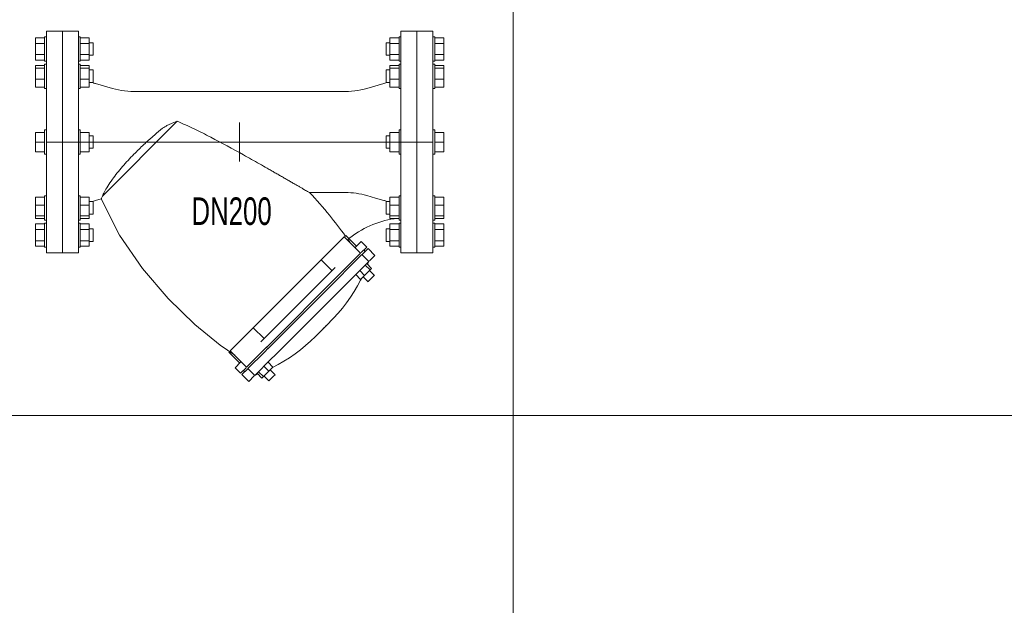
# Model space of a CAD drawing. Header units: millimetres. Extents: x 2339 to 23224, y 1509 to 18979.
# Tile 33 of 124: x 11291 to 13092, y 3862 to 4933. Entities that reach past the tile are written whole.
import ezdxf

# ---------------------------------------------------------------- set-up
doc = ezdxf.new("R2010")
doc.units = ezdxf.units.MM
doc.set_wipeout_variables(frame=1)
doc.layers.get('0').update_dxf_attribs({"lineweight": 0})
doc.styles.add('DISOCP', font='disocp.shx', dxfattribs={"width": 0.6})

# ---------------------------------------------------------------- blocks, each defined once
blk = doc.blocks.new('*U213')
for p, q in [((-200, 125), (-218, 125)), ((-218, -125), (-218, 125)), ((-200, 125), (-200, -125)), ((-182, 125), (-200, 125)), ((-200, -125), (-200, 125)), ((-182, 125), (-182, -125)), ((200, 125), (182, 125)), ((182, -125), (182, 125)), ((218, 125), (200, 125)), ((200, -125), (200, 125)), ((200, 125), (200, -125)), ((218, 125), (218, -125)), ((-230.4, 111.3), (-230.4, 117.6)), ((-220.1, 117.6), (-230.4, 117.6)), ((-230.4, 98.7), (-230.4, 111.3)), ((-220.1, 111.3), (-230.4, 111.3)), ((-218, 118.7), (-220.1, 118.7)), ((-220.1, 105), (-220.1, 118.7)), ((-179.9, 118.7), (-182, 118.7)), ((-179.9, 118.7), (-179.9, 105)), ((-169.6, 117.6), (-179.9, 117.6)), ((-169.6, 111.3), (-179.9, 111.3)), ((-169.6, 117.6), (-169.6, 111.3)), ((-165.2, 112), (-169.6, 112)), ((-169.6, 111.3), (-169.6, 98.7)), ((-165.2, 111.8), (-165.2, 105)), ((169.6, 112), (165.2, 112)), ((165.2, 105), (165.2, 112)), ((169.6, 111.3), (169.6, 117.6)), ((179.9, 117.6), (169.6, 117.6)), ((169.6, 98.7), (169.6, 111.3)), ((179.9, 111.3), (169.6, 111.3)), ((182, 118.7), (179.9, 118.7)), ((179.9, 105), (179.9, 118.7)), ((220.1, 118.7), (218, 118.7)), ((220.1, 118.7), (220.1, 105)), ((230.4, 117.6), (220.1, 117.6)), ((230.4, 111.3), (220.1, 111.3)), ((230.4, 117.6), (230.4, 111.3)), ((230.4, 111.3), (230.4, 98.7)), ((-220.1, 91.3), (-220.1, 105)), ((-179.9, 105), (-179.9, 91.3)), ((-165.2, 105), (-165.2, 98)), ((165.2, 98), (165.2, 105)), ((179.9, 91.3), (179.9, 105)), ((220.1, 105), (220.1, 91.3)), ((-230.4, 92.4), (-230.4, 98.7)), ((-230.4, 98.7), (-220.1, 98.7)), ((-220.1, 92.4), (-230.4, 92.4)), ((-220.1, 91.3), (-218, 91.3)), ((-182, 91.3), (-179.9, 91.3)), ((-179.9, 98.7), (-169.6, 98.7)), ((-169.6, 92.4), (-179.9, 92.4)), ((-169.6, 98.7), (-169.6, 92.4)), ((-169.6, 98), (-165.2, 98)), ((165.2, 98), (169.6, 98)), ((169.6, 92.4), (169.6, 98.7)), ((169.6, 98.7), (179.9, 98.7)), ((179.9, 92.4), (169.6, 92.4)), ((179.9, 91.3), (182, 91.3)), ((218, 91.3), (220.1, 91.3)), ((220.1, 98.7), (230.4, 98.7)), ((230.4, 92.4), (220.1, 92.4)), ((230.4, 98.7), (230.4, 92.4)), ((-230.4, 83.2), (-230.4, 86.4)), ((-220.1, 86.4), (-230.4, 86.4)), ((-230.4, 71), (-230.4, 83.2)), ((-220.1, 83.2), (-230.4, 83.2)), ((-218, 88), (-220.1, 88)), ((-220.1, 64.5), (-220.1, 88)), ((-218, 88), (-220.1, 88)), ((-220.1, 87.5), (-220.1, 87.5)), ((-179.9, 88), (-182, 88)), ((-179.9, 88), (-182, 88)), ((-179.9, 88), (-179.9, 64.5)), ((-179.9, 87.5), (-179.9, 87.5)), ((-169.6, 86.4), (-179.9, 86.4)), ((-169.6, 83.2), (-179.9, 83.2)), ((-169.6, 86.4), (-169.6, 83.2)), ((-169.6, 83.2), (-169.6, 71)), ((-165.2, 81.3), (-169.6, 81.3)), ((-165.2, 81.3), (-169.6, 81.3)), ((-165.2, 81.3), (-165.2, 69.3)), ((-165.2, 81), (-165.2, 81)), ((169.6, 81.3), (165.2, 81.3)), ((165.2, 69.3), (165.2, 81.3)), ((169.6, 81.3), (165.2, 81.3)), ((165.2, 81), (165.2, 81)), ((169.6, 83.2), (169.6, 86.4)), ((179.9, 86.4), (169.6, 86.4)), ((169.6, 71), (169.6, 83.2)), ((179.9, 83.2), (169.6, 83.2)), ((182, 88), (179.9, 88)), ((179.9, 64.5), (179.9, 88)), ((182, 88), (179.9, 88)), ((179.9, 87.5), (179.9, 87.5)), ((220.1, 88), (218, 88)), ((220.1, 88), (218, 88)), ((220.1, 88), (220.1, 64.5)), ((220.1, 87.5), (220.1, 87.5)), ((230.4, 86.4), (220.1, 86.4)), ((230.4, 83.2), (220.1, 83.2)), ((230.4, 86.4), (230.4, 83.2)), ((230.4, 83.2), (230.4, 71)), ((-230.4, 62.1), (-230.4, 71)), ((-220.1, 71), (-230.4, 71)), ((-169.6, 71), (-179.9, 71)), ((-169.6, 71), (-169.6, 62.1)), ((-169.6, 67.2), (-165.2, 67.2)), ((-165.2, 69.3), (-165.2, 67.2)), ((-165.2, 67.5), (-165.2, 67.5)), ((165.2, 67.2), (165.2, 69.3)), ((165.2, 67.5), (165.2, 67.5)), ((165.2, 67.2), (169.6, 67.2)), ((169.6, 62.1), (169.6, 71)), ((179.9, 71), (169.6, 71)), ((230.4, 71), (220.1, 71)), ((230.4, 71), (230.4, 62.1)), ((-230.4, 62.1), (-220.1, 62.1)), ((-220.1, 60.5), (-220.1, 64.5)), ((-220.1, 60.5), (-218, 60.5)), ((-182, 60.5), (-179.9, 60.5)), ((-179.9, 64.5), (-179.9, 60.5)), ((-179.9, 62.1), (-169.6, 62.1)), ((-143.6, 60.6), (-162.7, 66)), ((81.7, 57.1), (-119.3, 57.1)), ((119.3, 57.1), (81.7, 57.1)), ((162.7, 66), (143.6, 60.6)), ((169.6, 62.1), (179.9, 62.1)), ((179.9, 60.5), (179.9, 64.5)), ((179.9, 60.5), (182, 60.5)), ((218, 60.5), (220.1, 60.5)), ((220.1, 64.5), (220.1, 60.5)), ((220.1, 62.1), (230.4, 62.1)), ((-70.4, 23.4), (-154.9, -61.1)), ((-218, 13.7), (-220.1, 13.7)), ((-220.1, 13.7), (-220.1, 13.3)), ((-220.1, -13.7), (-220.1, 13.7)), ((-179.9, 13.7), (-182, 13.7)), ((-179.9, 13.7), (-179.9, -13.7)), ((-179.9, 13.3), (-179.9, 13.7)), ((0, 21.9), (0, -21.9)), ((182, 13.7), (179.9, 13.7)), ((179.9, 13.7), (179.9, 13.3)), ((179.9, -13.7), (179.9, 13.7)), ((220.1, 13.7), (218, 13.7)), ((220.1, 13.7), (220.1, -13.7)), ((220.1, 13.3), (220.1, 13.7)), ((-230.4, 0), (-230.4, 10.9)), ((-220.1, 10.9), (-230.4, 10.9)), ((-218, 0), (218, 0)), ((-169.6, 10.9), (-179.9, 10.9)), ((-169.6, 10.9), (-169.6, 0)), ((-165.2, 7), (-169.6, 7)), ((-165.2, 7), (-165.2, -7)), ((-165.2, 6.8), (-165.2, 7)), ((169.6, 7), (165.2, 7)), ((165.2, 7), (165.2, 6.8)), ((165.2, -7), (165.2, 7)), ((169.6, 0), (169.6, 10.9)), ((179.9, 10.9), (169.6, 10.9)), ((230.4, 10.9), (220.1, 10.9)), ((230.4, 10.9), (230.4, 0)), ((-230.4, -10.9), (-230.4, 0)), ((-220.1, 0), (-230.4, 0)), ((-220.1, -10.9), (-230.4, -10.9)), ((-169.6, 0), (-179.9, 0)), ((-169.6, -10.9), (-179.9, -10.9)), ((-169.6, 0), (-169.6, -10.9)), ((-169.6, -7), (-165.2, -7)), ((-165.2, -7), (-165.2, -6.8)), ((165.2, -6.8), (165.2, -7)), ((165.2, -7), (169.6, -7)), ((169.6, -10.9), (169.6, 0)), ((179.9, 0), (169.6, 0)), ((179.9, -10.9), (169.6, -10.9)), ((230.4, 0), (220.1, 0)), ((230.4, -10.9), (220.1, -10.9)), ((230.4, 0), (230.4, -10.9)), ((-220.1, -13.3), (-220.1, -13.7)), ((-220.1, -13.7), (-218, -13.7)), ((-182, -13.7), (-179.9, -13.7)), ((-179.9, -13.7), (-179.9, -13.3)), ((179.9, -13.3), (179.9, -13.7)), ((179.9, -13.7), (182, -13.7)), ((218, -13.7), (220.1, -13.7)), ((220.1, -13.7), (220.1, -13.3)), ((-230.4, -71), (-230.4, -62.1)), ((-220.1, -62.1), (-230.4, -62.1)), ((-218, -60.5), (-220.1, -60.5)), ((-220.1, -64.5), (-220.1, -60.5)), ((-220.1, -88), (-220.1, -64.5)), ((-179.9, -60.5), (-182, -60.5)), ((-179.9, -60.5), (-179.9, -64.5)), ((-169.6, -62.1), (-179.9, -62.1)), ((-179.9, -64.5), (-179.9, -88)), ((-169.6, -62.1), (-169.6, -71)), ((-162.7, -66), (-156.1, -64.1)), ((81.7, -56.8), (78.7, -56.8)), ((78.8, -56.9), (81.7, -56.9)), ((81.7, -56.9), (119.3, -56.9)), ((169.6, -71), (169.6, -62.1)), ((179.9, -62.1), (169.6, -62.1)), ((182, -60.5), (179.9, -60.5)), ((179.9, -64.5), (179.9, -60.5)), ((179.9, -88), (179.9, -64.5)), ((220.1, -60.5), (218, -60.5)), ((220.1, -60.5), (220.1, -64.5)), ((230.4, -62.1), (220.1, -62.1)), ((220.1, -64.5), (220.1, -88)), ((230.4, -62.1), (230.4, -71)), ((-230.4, -83.2), (-230.4, -71)), ((-220.1, -71), (-230.4, -71)), ((-169.6, -71), (-179.9, -71)), ((-165.2, -67.2), (-169.6, -67.2)), ((-169.6, -71), (-169.6, -83.2)), ((-165.2, -67.2), (-165.2, -69.3)), ((-165.2, -67.5), (-165.2, -67.5)), ((-165.2, -69.3), (-165.2, -81.3)), ((169.6, -67.2), (165.2, -67.2)), ((165.2, -69.3), (165.2, -67.2)), ((165.2, -81.3), (165.2, -69.3)), ((169.6, -83.2), (169.6, -71)), ((179.9, -71), (169.6, -71)), ((230.4, -71), (220.1, -71)), ((230.4, -71), (230.4, -83.2)), ((-230.4, -86.4), (-230.4, -83.2)), ((-220.1, -83.2), (-230.4, -83.2)), ((-220.1, -86.4), (-230.4, -86.4)), ((-220.1, -87.5), (-220.1, -87.5)), ((-220.1, -88), (-218, -88)), ((-220.1, -88), (-218, -88)), ((-182, -88), (-179.9, -88)), ((-182, -88), (-179.9, -88)), ((-169.6, -83.2), (-179.9, -83.2)), ((-169.6, -86.4), (-179.9, -86.4)), ((-179.9, -87.5), (-179.9, -87.5)), ((-169.6, -81.3), (-165.2, -81.3)), ((-169.6, -81.3), (-165.2, -81.3)), ((-169.6, -83.2), (-169.6, -86.4)), ((-165.2, -81), (-165.2, -81)), ((165.2, -81.3), (169.6, -81.3)), ((169.6, -86.4), (169.6, -83.2)), ((179.9, -83.2), (169.6, -83.2)), ((179.9, -86.4), (169.6, -86.4)), ((179.9, -87.5), (179.9, -87.5)), ((179.9, -88), (182, -88)), ((179.9, -88), (182, -88)), ((218, -88), (220.1, -88)), ((218, -88), (220.1, -88)), ((230.4, -83.2), (220.1, -83.2)), ((230.4, -86.4), (220.1, -86.4)), ((220.1, -87.5), (220.1, -87.5)), ((230.4, -83.2), (230.4, -86.4)), ((-230.4, -98.7), (-230.4, -92.4)), ((-220.1, -92.4), (-230.4, -92.4)), ((-230.4, -111.3), (-230.4, -98.7)), ((-220.1, -98.7), (-230.4, -98.7)), ((-218, -91.3), (-220.1, -91.3)), ((-220.1, -105), (-220.1, -91.3)), ((-179.9, -91.3), (-182, -91.3)), ((-179.9, -91.3), (-179.9, -105)), ((-169.6, -92.4), (-179.9, -92.4)), ((-169.6, -98.7), (-179.9, -98.7)), ((-169.6, -92.4), (-169.6, -98.7)), ((-165.2, -98), (-169.6, -98)), ((-169.6, -98.7), (-169.6, -111.3)), ((-165.2, -98), (-165.2, -105)), ((169.6, -98), (165.2, -98)), ((165.2, -105), (165.2, -98)), ((169.6, -98.7), (169.6, -92.4)), ((179.9, -92.4), (169.6, -92.4)), ((169.6, -111.3), (169.6, -98.7)), ((179.9, -98.7), (169.6, -98.7)), ((182, -91.3), (179.9, -91.3)), ((179.9, -105), (179.9, -91.3)), ((220.1, -91.3), (218, -91.3)), ((220.1, -91.3), (220.1, -105)), ((230.4, -92.4), (220.1, -92.4)), ((230.4, -98.7), (220.1, -98.7)), ((230.4, -92.4), (230.4, -98.7)), ((230.4, -98.7), (230.4, -111.3)), ((-220.1, -118.7), (-220.1, -105)), ((-179.9, -105), (-179.9, -118.7)), ((-165.2, -105), (-165.2, -112)), ((99.5, -125.3), (118, -106.9)), ((136.4, -125.3), (118, -106.9)), ((118.5, -106.4), (119.6, -105.3)), ((131.8, -117.5), (119.6, -105.3)), ((122, -109.7), (124.2, -113.1)), ((124.2, -113.1), (122, -109.7)), ((165.2, -112), (165.2, -105)), ((179.9, -118.7), (179.9, -105)), ((220.1, -105), (220.1, -118.7)), ((-230.4, -117.6), (-230.4, -111.3)), ((-220.1, -111.3), (-230.4, -111.3)), ((-220.1, -117.6), (-230.4, -117.6)), ((-220.1, -118.7), (-218, -118.7)), ((-182, -118.7), (-179.9, -118.7)), ((-169.6, -111.3), (-179.9, -111.3)), ((-169.6, -117.6), (-179.9, -117.6)), ((-169.6, -111.3), (-169.6, -117.6)), ((-169.6, -112), (-165.2, -112)), ((130.8, -118.5), (137, -112.2)), ((143.3, -118.5), (137, -112.2)), ((137, -124.7), (143.3, -118.5)), ((138.6, -126.3), (144.8, -120.1)), ((141.6, -123.3), (140, -121.7)), ((152.6, -127.8), (144.8, -120.1)), ((165.2, -112), (169.6, -112)), ((169.6, -117.6), (169.6, -111.3)), ((179.9, -111.3), (169.6, -111.3)), ((179.9, -117.6), (169.6, -117.6)), ((179.9, -118.7), (182, -118.7)), ((218, -118.7), (220.1, -118.7)), ((230.4, -111.3), (220.1, -111.3)), ((230.4, -117.6), (220.1, -117.6)), ((230.4, -111.3), (230.4, -117.6)), ((-218, -125), (-200, -125)), ((-200, -125), (-182, -125)), ((15.4, -209.5), (92, -132.9)), ((92, -132.9), (99.5, -125.3)), ((104.2, -145.1), (92, -132.9)), ((136.4, -125.3), (118, -143.8)), ((119.5, -145.3), (138, -126.9)), ((145.7, -134.6), (138, -126.9)), ((146.3, -134), (152.6, -127.8)), ((182, -125), (200, -125)), ((200, -125), (218, -125)), ((23.9, -225.3), (107.9, -141.4)), ((118, -143.8), (113.5, -148.2)), ((145.7, -134.6), (127.3, -153.1)), ((147.1, -144.3), (141, -150.4)), ((147.1, -144.3), (141.6, -138.7)), ((143.3, -137.1), (148.8, -142.6)), ((145.5, -134.8), (144.2, -138.1)), ((148.8, -142.6), (147.1, -144.3)), ((30.1, -231.6), (114.1, -147.6)), ((31.7, -233.2), (115.7, -149.2)), ((115.1, -149.8), (119.5, -145.3)), ((127.3, -153.1), (122.8, -157.5)), ((136.5, -155), (130.9, -149.4)), ((141, -150.4), (135.4, -144.9)), ((141, -150.4), (136.5, -155)), ((139.4, -152), (145, -157.5)), ((139.4, -152), (145, -157.5)), ((150.3, -152.2), (145.1, -157.4)), ((152, -150.5), (146.5, -144.9)), ((152, -150.5), (146.5, -144.9)), ((151.9, -150.6), (150.3, -152.2)), ((151.9, -150.6), (151.9, -150.6)), ((39.5, -240.9), (123.4, -156.9)), ((145.1, -157.4), (145.1, -157.4)), ((7.9, -217), (15.4, -209.5)), ((27.6, -221.7), (15.4, -209.5)), ((-10.6, -235.5), (7.9, -217)), ((30.7, -231), (26.3, -235.4)), ((27.9, -237), (32.3, -232.6)), ((-12.1, -237), (0, -249.2)), ((-11.6, -236.5), (-11.3, -236.2)), ((-10.6, -235.5), (7.9, -253.9)), ((26.3, -235.4), (7.9, -253.9)), ((9.4, -255.5), (27.9, -237)), ((40, -240.3), (35.6, -244.7)), ((-5.2, -254.5), (1, -248.3)), ((-5.2, -254.5), (1, -260.7)), ((1, -260.7), (7.2, -254.5)), ((9.4, -255.5), (17.2, -263.2)), ((35.6, -244.7), (17.2, -263.2)), ((33, -258.4), (27.4, -252.9)), ((37.5, -253.9), (32, -248.4)), ((37.5, -253.9), (33, -258.4)), ((2.6, -262.3), (8.8, -256.1)), ((2.6, -262.3), (10.3, -270)), ((4.2, -257.5), (5.8, -259.1)), ((10.3, -270), (16.5, -263.8)), ((20.6, -261.7), (17.4, -263)), ((19.6, -260.7), (25.2, -266.2)), ((26.8, -264.6), (21.3, -259.1)), ((26.8, -264.6), (25.2, -266.2)), ((33, -258.4), (26.8, -264.6)), ((27.5, -264), (33, -269.5)), ((27.5, -264), (33, -269.5)), ((38.3, -264.2), (33.1, -269.4)), ((40.1, -262.4), (34.5, -256.9)), ((40.1, -262.4), (34.5, -256.9)), ((40, -262.5), (38.3, -264.2)), ((40, -262.5), (40, -262.5)), ((33.1, -269.4), (33.1, -269.4))]:
    blk.add_line(p, q)
at = {"flags": 128}
for points in [[(-166.1, 67.2), (-165.7, 67.1), (-164.6, 66.6), (-163.4, 66.2), (-162.7, 66)], [(162.7, 66), (163.8, 66.4), (165, 66.8), (166.1, 67.2), (166.1, 67.2)], [(-143.6, 60.6), (-140.2, 59.6), (-136.8, 58.9), (-133.3, 58.2), (-129.8, 57.8), (-126.3, 57.4), (-122.7, 57.2), (-119.3, 57.1)], [(119.3, 57.1), (122.8, 57.2), (126.3, 57.4), (129.9, 57.8), (133.4, 58.3), (136.8, 58.9), (140.3, 59.7), (143.6, 60.6)], [(-162.7, -66), (-163.8, -66.4), (-165, -66.8), (-166.1, -67.2), (-166.1, -67.2)], [(-5.5, -240.5), (-22.1, -229.1), (-50.6, -205.6), (-80.5, -176.5), (-109.5, -142.7), (-135.4, -105), (-156.1, -64.1)], [(-156.1, -64.1), (-135.4, -105), (-109.5, -142.7), (-80.5, -176.5), (-50.6, -205.6), (-22.1, -229.1), (-5.5, -240.5)], [(143.6, -60.3), (153.2, -63.1), (162.7, -65.8)], [(136.9, -154.5), (136.4, -155.6), (132.8, -162.2), (129, -168.7), (124.9, -175.1), (120.5, -181.2), (115.9, -187.2), (111.1, -193), (106, -198.7), (101.9, -202.9)], [(101.9, -202.9), (101.9, -202.9), (101.9, -203), (101.8, -203), (101.8, -203), (101.7, -203.1), (101.7, -203.2), (101.6, -203.3), (101.5, -203.4), (101.4, -203.5), (101.2, -203.6), (101.1, -203.7), (101, -203.9), (100.8, -204), (100.6, -204.2), (100.5, -204.4), (100.3, -204.6), (100.1, -204.8), (99.8, -205), (99.6, -205.2), (99.4, -205.4), (99.2, -205.7), (98.9, -205.9), (98.7, -206.2), (98.4, -206.4), (98.1, -206.7), (97.8, -207), (97.5, -207.3), (97.3, -207.6), (97, -207.9), (96.7, -208.2), (96.3, -208.5), (96, -208.8), (95.7, -209.1), (95.4, -209.4), (95.1, -209.7), (94.7, -210.1), (94.4, -210.4), (94.1, -210.7), (93.8, -211.1), (93.4, -211.4), (93.1, -211.7), (92.8, -212), (92.5, -212.4), (92.1, -212.7), (91.8, -213), (91.5, -213.3), (91.2, -213.6), (90.9, -214), (90.6, -214.3), (90.3, -214.6), (90, -214.9), (89.7, -215.1), (89.4, -215.4), (89.1, -215.7), (88.8, -216), (88.6, -216.2), (88.3, -216.5), (88.1, -216.7), (87.9, -217), (87.6, -217.2), (87.4, -217.4), (87.2, -217.6), (87, -217.8), (86.8, -218), (86.6, -218.2), (86.5, -218.3), (86.3, -218.5), (86.2, -218.6), (86.1, -218.8), (85.9, -218.9), (85.8, -219), (85.8, -219.1), (85.7, -219.1), (85.6, -219.2), (85.6, -219.3), (85.5, -219.3), (85.5, -219.3), (85.5, -219.3), (85.5, -219.4)], [(85.5, -219.4), (85.5, -219.3), (85.5, -219.3), (85.5, -219.3), (85.6, -219.2), (85.6, -219.2), (85.7, -219.1), (85.8, -219), (85.9, -218.9), (86, -218.8), (86.1, -218.7), (86.3, -218.6), (86.4, -218.4), (86.6, -218.3), (86.7, -218.1), (86.9, -217.9), (87.1, -217.7), (87.3, -217.5), (87.5, -217.3), (87.7, -217.1), (88, -216.9), (88.2, -216.6), (88.4, -216.4), (88.7, -216.1), (89, -215.9), (89.2, -215.6), (89.5, -215.3), (89.8, -215), (90.1, -214.7), (90.4, -214.4), (90.7, -214.1), (91, -213.8), (91.3, -213.5), (91.6, -213.2), (92, -212.9), (92.3, -212.5), (92.6, -212.2), (92.9, -211.9), (93.3, -211.6), (93.6, -211.2), (93.9, -210.9), (94.2, -210.6), (94.6, -210.2), (94.9, -209.9), (95.2, -209.6), (95.5, -209.3), (95.9, -209), (96.2, -208.6), (96.5, -208.3), (96.8, -208), (97.1, -207.7), (97.4, -207.4), (97.7, -207.1), (98, -206.9), (98.2, -206.6), (98.5, -206.3), (98.8, -206.1), (99, -205.8), (99.3, -205.6), (99.5, -205.3), (99.7, -205.1), (99.9, -204.9), (100.2, -204.7), (100.4, -204.5), (100.5, -204.3), (100.7, -204.1), (100.9, -203.9), (101, -203.8), (101.2, -203.7), (101.3, -203.5), (101.4, -203.4), (101.5, -203.3), (101.6, -203.2), (101.7, -203.1), (101.8, -203.1), (101.8, -203), (101.8, -203), (101.9, -203), (101.9, -202.9), (101.9, -202.9)], [(101.9, -203), (101.8, -203), (101.8, -203), (101.7, -203.1), (101.7, -203.2), (101.6, -203.3), (101.5, -203.4), (101.4, -203.4)], [(101.4, -203.4), (101.5, -203.3), (101.6, -203.2), (101.7, -203.1), (101.8, -203.1), (101.8, -203), (101.8, -203)], [(85.5, -219.4), (80, -224.6), (74.4, -229.6), (68.5, -234.4), (62.5, -238.9), (56.3, -243.2), (49.9, -247.3), (43.4, -251), (37, -254.4)], [(85.9, -218.9), (85.8, -219), (85.8, -219.1), (85.7, -219.1), (85.6, -219.2), (85.6, -219.3), (85.5, -219.3)], [(85.5, -219.3), (85.5, -219.3), (85.6, -219.2), (85.6, -219.2), (85.7, -219.1), (85.8, -219), (85.9, -218.9), (85.9, -218.9)]]:
    blk.add_lwpolyline(points, dxfattribs=at)
blk.add_arc((192.6, -197.9), 113, 99.3712, 128.3432)
for points, knots in [([(-119.3, -13.7), (-117.5, -11.9), (-113.8, -8.2), (-108.2, -2.9), (-103.4, 1.5), (-100, 4.5), (-98, 6.2), (-96.6, 7.5), (-95.1, 8.7), (-93.2, 10.5), (-90.7, 12.6), (-88.3, 14.6), (-86.2, 16.1), (-84.6, 17.1), (-82.9, 18.1), (-80.7, 19.3), (-76.6, 21.2), (-73, 22.6), (-70.4, 23.4)], [0, 0, 0, 0, 0.125, 0.25, 0.375, 0.4375, 0.46875, 0.5, 0.53125, 0.5625, 0.625, 0.6875, 0.71875, 0.75, 0.78125, 0.8125, 0.875, 1, 1, 1, 1]), ([(-70.4, 23.4), (-64.1, 20.7), (-51.4, 15.1), (-26.4, 2.4), (-1.7, -11.1), (19.4, -22.9), (29.7, -28.8), (35.5, -32.1), (39.1, -34.2), (41.9, -35.8), (44.8, -37.4), (48.3, -39.4), (51.7, -41.3), (54.4, -42.8), (56.3, -44), (58.2, -45.1), (60.8, -46.6), (64, -48.4), (66.9, -50), (69.1, -51.3), (70.6, -52.2), (71.9, -53), (73.6, -54.1), (76.2, -55.7), (77.9, -56.6), (78.8, -56.9)], [0, 0, 0, 0, 0.111111, 0.222222, 0.444444, 0.555556, 0.611111, 0.638889, 0.666667, 0.680556, 0.694444, 0.722222, 0.75, 0.763889, 0.777778, 0.791667, 0.805556, 0.833333, 0.861111, 0.875, 0.888889, 0.902778, 0.916667, 0.944444, 1, 1, 1, 1]), ([(119.1, -105.9), (113.5, -97.9), (100.7, -81.2), (86.7, -65.2), (78.8, -56.9)], [-0.9286666, -0.9286666, -0.9286666, -0.9286666, -0.5, 0, 0, 0, 0]), ([(162.7, -65.8), (163.9, -66.2), (165, -66.6), (166.1, -67), (166.3, -67.1), (166.4, -67.2), (166.6, -67.2)], [-1, -1, -1, -1, -0.7640053, -0.7640053, -0.7640053, -0.7303149, -0.7303149, -0.7303149, -0.7303149])]:
    blk.add_open_spline(points, degree=3, knots=knots)
for points in [[(-143.6, -42), (-140.1, -37.3), (-132.5, -27.7), (-123.8, -18.3), (-119.3, -13.7)], [(-154.9, -61.1), (-154.3, -59.8), (-152.7, -56.6), (-149.1, -50), (-145.6, -44.7), (-143.6, -42)], [(-156.1, -64.1), (-156.1, -64.1), (-155.9, -63.6), (-155.3, -62.1), (-154.9, -61.1)], [(119.3, -56.9), (123.4, -56.9), (131.6, -57.5), (139.7, -59.2), (143.6, -60.3)]]:
    blk.add_open_spline(points, degree=3)
at = {"style": 'DISOCP', "width": 0.7}
blk.add_text('DN200', height=31.1, dxfattribs=at).set_placement((-54.4, -93.5))

msp = doc.modelspace()

# ---------------------------------------------------------------- linework, layer by layer
for p, q in [((12193.1, 1508.9), (12193.1, 16868.4)), ((2339.1, 4208.9), (19193.1, 4208.9))]:
    msp.add_line(p, q)

# ---------------------------------------------------------------- block references
at = {"xscale": 1.621052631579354, "yscale": 1.621052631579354, "zscale": 1.621052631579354}
msp.add_blockref('*U213', (11693.1, 4708.9), dxfattribs=at)

doc.saveas('drawing.dxf')
